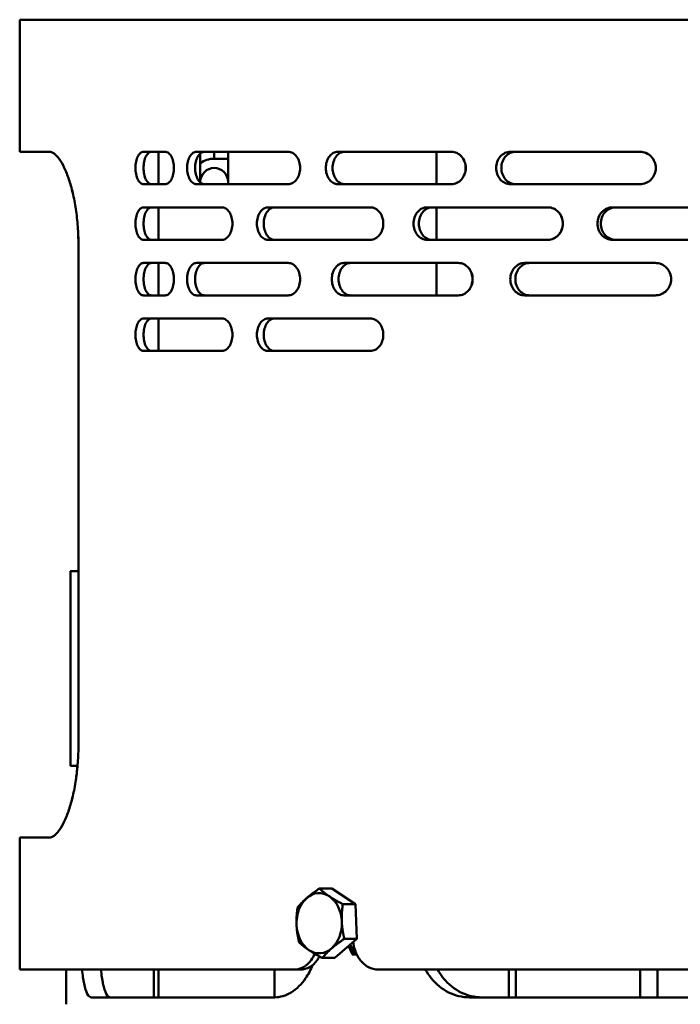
# Model space of a CAD drawing. Header units: millimetres. Extents: x -2199 to 5175, y -1387 to 1803.
# Tile 8 of 27: x 1821 to 1964, y 646 to 858. Entities that reach past the tile are written whole.
import ezdxf

# ---------------------------------------------------------------- set-up
doc = ezdxf.new("R2010")
doc.units = ezdxf.units.MM
doc.layers.add('Видимый контур (ГОСТ)', color=7, linetype='Continuous', lineweight=50)

msp = doc.modelspace()

# ---------------------------------------------------------------- linework, layer by layer
at = {"layer": 'Видимый контур (ГОСТ)'}
for p, q in [((2220.19, 858.01), (1821.19, 858.01)), ((1821.19, 829.51), (1821.19, 858.01)), ((1827.56, 829.51), (1821.19, 829.51)), ((1852.6, 829.51), (1847.92, 829.51)), ((1851.19, 822.51), (1851.19, 829.51)), ((1879.16, 829.51), (1859.38, 829.51)), ((1860.19, 823.01), (1860.19, 829.01)), ((1863.19, 829.51), (1863.19, 828.01)), ((1866.19, 829.01), (1866.19, 823.01)), ((1914.42, 829.51), (1889.92, 829.51)), ((1911.19, 829.51), (1911.19, 822.51)), ((1955.12, 829.51), (1927.17, 829.51)), ((1866.19, 828.01), (1863.19, 828.01)), ((1847.92, 822.51), (1852.6, 822.51)), ((1859.38, 822.51), (1879.16, 822.51)), ((1889.92, 822.51), (1914.42, 822.51)), ((1927.17, 822.51), (1955.12, 822.51)), ((1864.89, 817.51), (1847.92, 817.51)), ((1851.19, 810.51), (1851.19, 817.51)), ((1896.91, 817.51), (1874.79, 817.51)), ((1935.28, 817.51), (1909.14, 817.51)), ((1911.19, 817.51), (1911.19, 810.51)), ((1978.02, 817.51), (1949.2, 817.51)), ((1847.92, 810.51), (1864.89, 810.51)), ((1874.79, 810.51), (1896.91, 810.51)), ((1909.14, 810.51), (1935.28, 810.51)), ((1949.2, 810.51), (1978.02, 810.51)), ((1833.87, 739.01), (1833.87, 809.51)), ((1833.87, 809.51), (1833.87, 701.51)), ((1852.6, 805.51), (1847.92, 805.51)), ((1851.19, 798.51), (1851.19, 805.51)), ((1879.16, 805.51), (1859.38, 805.51)), ((1915.9, 805.51), (1891.24, 805.51)), ((1911.19, 805.51), (1911.19, 798.51)), ((1958.42, 805.51), (1930.26, 805.51)), ((1847.92, 798.51), (1852.6, 798.51)), ((1859.38, 798.51), (1879.16, 798.51)), ((1891.24, 798.51), (1915.9, 798.51)), ((1930.26, 798.51), (1958.42, 798.51)), ((1864.89, 793.51), (1847.92, 793.51)), ((1851.19, 786.51), (1851.19, 793.51)), ((1896.91, 793.51), (1874.79, 793.51)), ((1847.92, 786.51), (1864.89, 786.51)), ((1874.79, 786.51), (1896.91, 786.51)), ((1832.19, 739.01), (1832.19, 697.01)), ((1833.87, 739.01), (1832.19, 739.01)), ((1833.68, 697.01), (1832.19, 697.01)), ((1821.19, 681.51), (1827.56, 681.51)), ((1821.19, 653.01), (1821.19, 681.51)), ((1888.63, 670.5), (1885.92, 670.5)), ((1888.63, 670.5), (1893.68, 667.12)), ((1893.68, 667.12), (1890.97, 667.12)), ((1893.68, 667.12), (1894, 659.63)), ((1894, 659.63), (1889.27, 655.51)), ((1894, 659.63), (1891.29, 659.63)), ((1889.27, 655.51), (1886.56, 655.51)), ((1893.02, 656.26), (1893.99, 656.26)), ((1880.55, 653.01), (1821.19, 653.01)), ((1831.19, 645.51), (1831.19, 653.01)), ((1850.19, 648.01), (1850.19, 653.01)), ((1851.19, 647.01), (1851.19, 653.01)), ((1876.19, 653.01), (1876.19, 647.01)), ((1881.87, 653.01), (1880.55, 653.01)), ((2214.72, 653.01), (1898.62, 653.01)), ((1926.83, 653.01), (1926.83, 647.01)), ((1928.34, 647.01), (1928.34, 653.01)), ((1955.21, 653.01), (1955.21, 647.01)), ((1958.92, 647.01), (1958.92, 653.01)), ((1836.69, 647.01), (1876.27, 647.01)), ((1850.19, 648.01), (1850.19, 647.01)), ((1918.32, 647.01), (2020.99, 647.01))]:
    msp.add_line(p, q, dxfattribs=at)
for centre, radius, start, end in [((1863.19, 829.01), 3, 177.6891, 180), ((1863.19, 829.01), 3, 0, 9.5941), ((1863.19, 823.01), 5, 90, 126.8699), ((1863.19, 823.01), 3, 360, 180), ((1863.19, 823.01), 3, 180, 182.3109), ((1863.19, 823.01), 3, 350.4059, 0), ((1832.19, 739.01), 0.00002, 90, 171.3085), ((1832.19, 697.01), 0.00002, 188.6915, 270)]:
    msp.add_arc(centre, radius, start, end, dxfattribs=at)
for centre, major_axis, ratio, start_param, end_param in [((1885.86, 663.01), (0, 6.5), 0.752726, 5.815971, 6.863169), ((1885.86, 663.01), (0, -6.5), 0.752726, 3.721576, 4.768773), ((1885.86, 663.01), (0, 6.5), 0.752726, 4.768773, 5.815971), ((1885.86, 663.01), (0, 6.5), 0.752726, 3.721576, 4.768773), ((1885.86, 663.01), (0, -6.5), 0.752726, 4.768773, 5.815971), ((1885.86, 663.01), (0, -6.5), 0.752726, 5.815971, 6.863169), ((2020.69, 649.51), (160.01, -324.38), 0.312994, 4.533032, 4.538642), ((1895.93, 663.01), (0, -6.5), 0.752726, 5.512529, 5.778851)]:
    msp.add_ellipse(centre, major_axis=major_axis, ratio=ratio, start_param=start_param, end_param=end_param, dxfattribs=at)
for points, knots in [([(1833.87, 809.51), (1833.87, 810.76), (1833.82, 812.06), (1833.63, 814.63), (1833.49, 815.91), (1833.12, 818.35), (1832.9, 819.51), (1832.39, 821.66), (1832.11, 822.65), (1831.51, 824.43), (1831.18, 825.29), (1830.47, 826.79), (1830.09, 827.43), (1829.34, 828.47), (1828.97, 828.87), (1828.23, 829.38), (1827.88, 829.51), (1827.55, 829.51)], [0, 0, 0, 0, 0.376864, 0.376864, 0.753728, 0.753728, 1.130593, 1.130593, 1.507457, 1.507457, 1.901732, 1.901732, 2.296007, 2.296007, 2.690282, 2.690282, 3.084558, 3.084558, 3.084558, 3.084558]), ([(1827.56, 829.51), (1827.89, 829.51), (1828.24, 829.38), (1828.97, 828.87), (1829.35, 828.47), (1830.1, 827.43), (1830.47, 826.79), (1831.18, 825.29), (1831.52, 824.43), (1832.12, 822.65), (1832.4, 821.66), (1832.91, 819.51), (1833.13, 818.35), (1833.5, 815.91), (1833.64, 814.63), (1833.83, 812.06), (1833.87, 810.76), (1833.87, 809.51)], [3.048127, 3.048127, 3.048127, 3.048127, 3.442403, 3.442403, 3.836678, 3.836678, 4.230953, 4.230953, 4.625228, 4.625228, 5.002092, 5.002092, 5.378957, 5.378957, 5.755821, 5.755821, 6.132685, 6.132685, 6.132685, 6.132685]), ([(1847.92, 822.51), (1847.7, 822.51), (1847.47, 822.6), (1847.04, 822.95), (1846.85, 823.22), (1846.54, 823.84), (1846.41, 824.24), (1846.24, 825.1), (1846.2, 825.57), (1846.2, 826.45), (1846.24, 826.92), (1846.41, 827.78), (1846.54, 828.17), (1846.85, 828.79), (1847.04, 829.06), (1847.47, 829.42), (1847.7, 829.51), (1847.92, 829.51)], [0.527373, 0.527373, 0.527373, 0.527373, 0.659216, 0.659216, 0.791059, 0.791059, 0.922903, 0.922903, 1.054746, 1.054746, 1.186589, 1.186589, 1.318432, 1.318432, 1.450276, 1.450276, 1.582119, 1.582119, 1.582119, 1.582119]), ([(1849.65, 829.51), (1849.43, 829.51), (1849.2, 829.42), (1848.77, 829.06), (1848.58, 828.79), (1848.28, 828.17), (1848.14, 827.78), (1847.97, 826.92), (1847.93, 826.45), (1847.93, 825.57), (1847.97, 825.1), (1848.14, 824.24), (1848.28, 823.84), (1848.58, 823.22), (1848.77, 822.95), (1849.2, 822.6), (1849.43, 822.51), (1849.65, 822.51)], [0.527373, 0.527373, 0.527373, 0.527373, 0.659217, 0.659217, 0.79106, 0.79106, 0.922903, 0.922903, 1.054746, 1.054746, 1.18659, 1.18659, 1.318433, 1.318433, 1.450276, 1.450276, 1.58212, 1.58212, 1.58212, 1.58212]), ([(1852.6, 829.51), (1852.83, 829.51), (1853.09, 829.42), (1853.56, 829.06), (1853.77, 828.79), (1854.11, 828.17), (1854.26, 827.78), (1854.46, 826.92), (1854.51, 826.45), (1854.51, 826.01), (1854.51, 825.57), (1854.46, 825.1), (1854.26, 824.24), (1854.11, 823.84), (1853.77, 823.22), (1853.56, 822.95), (1853.09, 822.6), (1852.83, 822.51), (1852.6, 822.51)], [1.582836, 1.582836, 1.582836, 1.582836, 1.714862, 1.714862, 1.846887, 1.846887, 1.978727, 1.978727, 2.110567, 2.110567, 2.110567, 2.242408, 2.242408, 2.374248, 2.374248, 2.506273, 2.506273, 2.638299, 2.638299, 2.638299, 2.638299]), ([(1859.38, 822.51), (1859.12, 822.51), (1858.84, 822.6), (1858.34, 822.95), (1858.11, 823.22), (1857.75, 823.85), (1857.59, 824.24), (1857.39, 825.1), (1857.34, 825.57), (1857.34, 826.45), (1857.39, 826.92), (1857.59, 827.78), (1857.75, 828.17), (1858.11, 828.79), (1858.34, 829.06), (1858.84, 829.42), (1859.12, 829.51), (1859.38, 829.51)], [0.52906, 0.52906, 0.52906, 0.52906, 0.661582, 0.661582, 0.794105, 0.794105, 0.9259, 0.9259, 1.057696, 1.057696, 1.189491, 1.189491, 1.321286, 1.321286, 1.453809, 1.453809, 1.586332, 1.586332, 1.586332, 1.586332]), ([(1861.12, 829.51), (1860.86, 829.51), (1860.58, 829.42), (1860.08, 829.06), (1859.85, 828.79), (1859.49, 828.17), (1859.33, 827.78), (1859.13, 826.92), (1859.07, 826.45), (1859.07, 825.57), (1859.13, 825.1), (1859.33, 824.24), (1859.49, 823.85), (1859.85, 823.22), (1860.08, 822.95), (1860.58, 822.6), (1860.86, 822.51), (1861.12, 822.51)], [0.529095, 0.529095, 0.529095, 0.529095, 0.661631, 0.661631, 0.794168, 0.794168, 0.925962, 0.925962, 1.057757, 1.057757, 1.189551, 1.189551, 1.321345, 1.321345, 1.453882, 1.453882, 1.586419, 1.586419, 1.586419, 1.586419]), ([(1879.16, 829.51), (1879.48, 829.51), (1879.83, 829.42), (1880.47, 829.06), (1880.76, 828.78), (1881.22, 828.16), (1881.42, 827.77), (1881.68, 826.91), (1881.74, 826.45), (1881.74, 826.01), (1881.74, 825.57), (1881.68, 825.1), (1881.42, 824.25), (1881.22, 823.86), (1880.76, 823.23), (1880.47, 822.96), (1879.83, 822.6), (1879.48, 822.51), (1879.16, 822.51)], [1.608875, 1.608875, 1.608875, 1.608875, 1.745755, 1.745755, 1.882634, 1.882634, 2.014278, 2.014278, 2.145922, 2.145922, 2.145922, 2.277566, 2.277566, 2.40921, 2.40921, 2.546089, 2.546089, 2.682969, 2.682969, 2.682969, 2.682969]), ([(1889.92, 822.51), (1889.59, 822.51), (1889.23, 822.6), (1888.58, 822.95), (1888.29, 823.22), (1887.82, 823.85), (1887.62, 824.24), (1887.35, 825.1), (1887.29, 825.57), (1887.29, 826.45), (1887.35, 826.92), (1887.62, 827.78), (1887.82, 828.17), (1888.29, 828.79), (1888.58, 829.06), (1889.23, 829.42), (1889.59, 829.51), (1889.92, 829.51)], [0.52906, 0.52906, 0.52906, 0.52906, 0.661582, 0.661582, 0.794105, 0.794105, 0.9259, 0.9259, 1.057696, 1.057696, 1.189491, 1.189491, 1.321286, 1.321286, 1.453809, 1.453809, 1.586332, 1.586332, 1.586332, 1.586332]), ([(1891.39, 829.51), (1891.06, 829.51), (1890.7, 829.42), (1890.05, 829.06), (1889.75, 828.79), (1889.29, 828.17), (1889.09, 827.78), (1888.82, 826.92), (1888.75, 826.45), (1888.75, 825.57), (1888.82, 825.1), (1889.09, 824.24), (1889.29, 823.85), (1889.75, 823.22), (1890.05, 822.95), (1890.7, 822.6), (1891.06, 822.51), (1891.39, 822.51)], [0.529095, 0.529095, 0.529095, 0.529095, 0.661631, 0.661631, 0.794168, 0.794168, 0.925962, 0.925962, 1.057757, 1.057757, 1.189551, 1.189551, 1.321345, 1.321345, 1.453882, 1.453882, 1.586419, 1.586419, 1.586419, 1.586419]), ([(1914.4, 822.51), (1914.79, 822.51), (1915.2, 822.6), (1915.97, 822.96), (1916.32, 823.23), (1916.86, 823.86), (1917.1, 824.25), (1917.41, 825.1), (1917.49, 825.57), (1917.49, 826.01), (1917.49, 826.45), (1917.41, 826.91), (1917.1, 827.77), (1916.86, 828.16), (1916.32, 828.78), (1915.97, 829.06), (1915.2, 829.42), (1914.79, 829.51), (1914.4, 829.51)], [1.608875, 1.608875, 1.608875, 1.608875, 1.745755, 1.745755, 1.882634, 1.882634, 2.014278, 2.014278, 2.145922, 2.145922, 2.145922, 2.277566, 2.277566, 2.40921, 2.40921, 2.546089, 2.546089, 2.682969, 2.682969, 2.682969, 2.682969]), ([(1914.42, 829.51), (1914.81, 829.51), (1915.22, 829.42), (1915.98, 829.06), (1916.34, 828.78), (1916.88, 828.16), (1917.12, 827.77), (1917.43, 826.91), (1917.51, 826.45), (1917.51, 826.01), (1917.51, 825.57), (1917.43, 825.1), (1917.12, 824.25), (1916.88, 823.86), (1916.34, 823.23), (1915.98, 822.96), (1915.22, 822.6), (1914.81, 822.51), (1914.42, 822.51)], [1.608875, 1.608875, 1.608875, 1.608875, 1.745755, 1.745755, 1.882634, 1.882634, 2.014278, 2.014278, 2.145922, 2.145922, 2.145922, 2.277566, 2.277566, 2.40921, 2.40921, 2.546089, 2.546089, 2.682969, 2.682969, 2.682969, 2.682969]), ([(1927.17, 822.51), (1926.78, 822.51), (1926.36, 822.6), (1925.6, 822.95), (1925.25, 823.22), (1924.7, 823.85), (1924.46, 824.24), (1924.15, 825.1), (1924.07, 825.57), (1924.07, 826.45), (1924.15, 826.92), (1924.46, 827.78), (1924.7, 828.17), (1925.25, 828.79), (1925.6, 829.06), (1926.36, 829.42), (1926.78, 829.51), (1927.17, 829.51)], [0.52906, 0.52906, 0.52906, 0.52906, 0.661582, 0.661582, 0.794105, 0.794105, 0.9259, 0.9259, 1.057696, 1.057696, 1.189491, 1.189491, 1.321286, 1.321286, 1.453809, 1.453809, 1.586332, 1.586332, 1.586332, 1.586332]), ([(1928.29, 829.51), (1927.9, 829.51), (1927.48, 829.42), (1926.72, 829.06), (1926.37, 828.79), (1925.82, 828.17), (1925.59, 827.78), (1925.27, 826.92), (1925.2, 826.45), (1925.2, 825.57), (1925.27, 825.1), (1925.59, 824.24), (1925.82, 823.85), (1926.37, 823.22), (1926.72, 822.95), (1927.48, 822.6), (1927.9, 822.51), (1928.29, 822.51)], [0.529095, 0.529095, 0.529095, 0.529095, 0.661631, 0.661631, 0.794168, 0.794168, 0.925962, 0.925962, 1.057757, 1.057757, 1.189551, 1.189551, 1.321345, 1.321345, 1.453882, 1.453882, 1.586419, 1.586419, 1.586419, 1.586419]), ([(1955.1, 822.51), (1955.54, 822.51), (1956, 822.6), (1956.85, 822.96), (1957.24, 823.23), (1957.85, 823.86), (1958.11, 824.25), (1958.46, 825.1), (1958.54, 825.57), (1958.54, 826.01), (1958.54, 826.45), (1958.46, 826.91), (1958.11, 827.77), (1957.85, 828.16), (1957.24, 828.78), (1956.85, 829.06), (1956, 829.42), (1955.54, 829.51), (1955.1, 829.51)], [1.608875, 1.608875, 1.608875, 1.608875, 1.745755, 1.745755, 1.882634, 1.882634, 2.014278, 2.014278, 2.145922, 2.145922, 2.145922, 2.277566, 2.277566, 2.40921, 2.40921, 2.546089, 2.546089, 2.682969, 2.682969, 2.682969, 2.682969]), ([(1955.12, 829.51), (1955.56, 829.51), (1956.02, 829.42), (1956.87, 829.06), (1957.26, 828.78), (1957.87, 828.16), (1958.13, 827.77), (1958.48, 826.91), (1958.56, 826.45), (1958.56, 826.01), (1958.56, 825.57), (1958.48, 825.1), (1958.13, 824.25), (1957.87, 823.86), (1957.26, 823.23), (1956.87, 822.96), (1956.02, 822.6), (1955.56, 822.51), (1955.12, 822.51)], [1.608875, 1.608875, 1.608875, 1.608875, 1.745755, 1.745755, 1.882634, 1.882634, 2.014278, 2.014278, 2.145922, 2.145922, 2.145922, 2.277566, 2.277566, 2.40921, 2.40921, 2.546089, 2.546089, 2.682969, 2.682969, 2.682969, 2.682969]), ([(1847.92, 810.51), (1847.7, 810.51), (1847.47, 810.6), (1847.04, 810.95), (1846.85, 811.22), (1846.54, 811.84), (1846.41, 812.24), (1846.24, 813.1), (1846.2, 813.57), (1846.2, 814.45), (1846.24, 814.92), (1846.41, 815.78), (1846.54, 816.17), (1846.85, 816.79), (1847.04, 817.06), (1847.47, 817.42), (1847.7, 817.51), (1847.92, 817.51)], [0.527373, 0.527373, 0.527373, 0.527373, 0.659216, 0.659216, 0.791059, 0.791059, 0.922903, 0.922903, 1.054746, 1.054746, 1.186589, 1.186589, 1.318432, 1.318432, 1.450276, 1.450276, 1.582119, 1.582119, 1.582119, 1.582119]), ([(1849.65, 817.51), (1849.43, 817.51), (1849.2, 817.42), (1848.77, 817.06), (1848.58, 816.79), (1848.28, 816.17), (1848.14, 815.78), (1847.97, 814.92), (1847.93, 814.45), (1847.93, 813.57), (1847.97, 813.1), (1848.14, 812.24), (1848.28, 811.84), (1848.58, 811.22), (1848.77, 810.95), (1849.2, 810.6), (1849.43, 810.51), (1849.65, 810.51)], [0.527373, 0.527373, 0.527373, 0.527373, 0.659217, 0.659217, 0.79106, 0.79106, 0.922903, 0.922903, 1.054746, 1.054746, 1.18659, 1.18659, 1.318433, 1.318433, 1.450276, 1.450276, 1.58212, 1.58212, 1.58212, 1.58212]), ([(1864.89, 817.51), (1865.16, 817.51), (1865.46, 817.42), (1866.01, 817.06), (1866.27, 816.79), (1866.66, 816.17), (1866.84, 815.78), (1867.07, 814.92), (1867.12, 814.45), (1867.12, 814.01), (1867.12, 813.57), (1867.07, 813.1), (1866.84, 812.24), (1866.66, 811.85), (1866.27, 811.23), (1866.01, 810.96), (1865.46, 810.6), (1865.16, 810.51), (1864.89, 810.51)], [1.590927, 1.590927, 1.590927, 1.590927, 1.724507, 1.724507, 1.858088, 1.858088, 1.989868, 1.989868, 2.121647, 2.121647, 2.121647, 2.253426, 2.253426, 2.385206, 2.385206, 2.518787, 2.518787, 2.652368, 2.652368, 2.652368, 2.652368]), ([(1874.79, 810.51), (1874.49, 810.51), (1874.17, 810.6), (1873.59, 810.95), (1873.32, 811.22), (1872.9, 811.84), (1872.72, 812.24), (1872.48, 813.1), (1872.42, 813.57), (1872.42, 814.45), (1872.48, 814.92), (1872.72, 815.78), (1872.9, 816.17), (1873.32, 816.79), (1873.59, 817.06), (1874.17, 817.42), (1874.49, 817.51), (1874.79, 817.51)], [0.527373, 0.527373, 0.527373, 0.527373, 0.659216, 0.659216, 0.791059, 0.791059, 0.922903, 0.922903, 1.054746, 1.054746, 1.186589, 1.186589, 1.318432, 1.318432, 1.450276, 1.450276, 1.582119, 1.582119, 1.582119, 1.582119]), ([(1876.25, 817.51), (1875.95, 817.51), (1875.63, 817.42), (1875.05, 817.06), (1874.78, 816.79), (1874.37, 816.17), (1874.18, 815.78), (1873.95, 814.92), (1873.89, 814.45), (1873.89, 813.57), (1873.95, 813.1), (1874.18, 812.24), (1874.37, 811.84), (1874.78, 811.22), (1875.05, 810.95), (1875.63, 810.6), (1875.95, 810.51), (1876.25, 810.51)], [0.527373, 0.527373, 0.527373, 0.527373, 0.659217, 0.659217, 0.79106, 0.79106, 0.922903, 0.922903, 1.054746, 1.054746, 1.18659, 1.18659, 1.318433, 1.318433, 1.450276, 1.450276, 1.58212, 1.58212, 1.58212, 1.58212]), ([(1896.91, 817.51), (1897.26, 817.51), (1897.63, 817.42), (1898.32, 817.06), (1898.64, 816.79), (1899.14, 816.17), (1899.35, 815.78), (1899.64, 814.92), (1899.71, 814.45), (1899.71, 814.01), (1899.71, 813.57), (1899.64, 813.1), (1899.35, 812.24), (1899.14, 811.85), (1898.64, 811.23), (1898.32, 810.96), (1897.63, 810.6), (1897.26, 810.51), (1896.91, 810.51)], [1.590927, 1.590927, 1.590927, 1.590927, 1.724507, 1.724507, 1.858088, 1.858088, 1.989868, 1.989868, 2.121647, 2.121647, 2.121647, 2.253426, 2.253426, 2.385206, 2.385206, 2.518787, 2.518787, 2.652368, 2.652368, 2.652368, 2.652368]), ([(1909.14, 810.51), (1908.77, 810.51), (1908.38, 810.6), (1907.67, 810.95), (1907.35, 811.22), (1906.84, 811.84), (1906.62, 812.24), (1906.32, 813.1), (1906.25, 813.57), (1906.25, 814.45), (1906.32, 814.92), (1906.62, 815.78), (1906.84, 816.17), (1907.35, 816.79), (1907.67, 817.06), (1908.38, 817.42), (1908.77, 817.51), (1909.14, 817.51)], [0.527373, 0.527373, 0.527373, 0.527373, 0.659216, 0.659216, 0.791059, 0.791059, 0.922903, 0.922903, 1.054746, 1.054746, 1.186589, 1.186589, 1.318432, 1.318432, 1.450276, 1.450276, 1.582119, 1.582119, 1.582119, 1.582119]), ([(1910.25, 817.51), (1909.89, 817.51), (1909.5, 817.42), (1908.79, 817.06), (1908.47, 816.79), (1907.96, 816.17), (1907.73, 815.78), (1907.44, 814.92), (1907.37, 814.45), (1907.37, 813.57), (1907.44, 813.1), (1907.73, 812.24), (1907.96, 811.84), (1908.47, 811.22), (1908.79, 810.95), (1909.5, 810.6), (1909.89, 810.51), (1910.25, 810.51)], [0.527373, 0.527373, 0.527373, 0.527373, 0.659217, 0.659217, 0.79106, 0.79106, 0.922903, 0.922903, 1.054746, 1.054746, 1.18659, 1.18659, 1.318433, 1.318433, 1.450276, 1.450276, 1.58212, 1.58212, 1.58212, 1.58212]), ([(1935.26, 810.51), (1935.66, 810.51), (1936.09, 810.6), (1936.88, 810.96), (1937.25, 811.23), (1937.82, 811.85), (1938.06, 812.24), (1938.39, 813.1), (1938.47, 813.57), (1938.47, 814.01), (1938.47, 814.45), (1938.39, 814.92), (1938.06, 815.78), (1937.82, 816.17), (1937.25, 816.79), (1936.88, 817.06), (1936.09, 817.42), (1935.66, 817.51), (1935.26, 817.51)], [1.590927, 1.590927, 1.590927, 1.590927, 1.724507, 1.724507, 1.858088, 1.858088, 1.989868, 1.989868, 2.121647, 2.121647, 2.121647, 2.253426, 2.253426, 2.385206, 2.385206, 2.518787, 2.518787, 2.652368, 2.652368, 2.652368, 2.652368]), ([(1935.28, 817.51), (1935.68, 817.51), (1936.11, 817.42), (1936.9, 817.06), (1937.27, 816.79), (1937.84, 816.17), (1938.08, 815.78), (1938.41, 814.92), (1938.49, 814.45), (1938.49, 814.01), (1938.49, 813.57), (1938.41, 813.1), (1938.08, 812.24), (1937.84, 811.85), (1937.27, 811.23), (1936.9, 810.96), (1936.11, 810.6), (1935.68, 810.51), (1935.28, 810.51)], [1.590927, 1.590927, 1.590927, 1.590927, 1.724507, 1.724507, 1.858088, 1.858088, 1.989868, 1.989868, 2.121647, 2.121647, 2.121647, 2.253426, 2.253426, 2.385206, 2.385206, 2.518787, 2.518787, 2.652368, 2.652368, 2.652368, 2.652368]), ([(1949.2, 810.51), (1948.79, 810.51), (1948.35, 810.6), (1947.55, 810.95), (1947.19, 811.22), (1946.61, 811.84), (1946.36, 812.24), (1946.03, 813.1), (1945.94, 813.57), (1945.94, 814.45), (1946.03, 814.92), (1946.36, 815.78), (1946.61, 816.17), (1947.19, 816.79), (1947.55, 817.06), (1948.35, 817.42), (1948.79, 817.51), (1949.2, 817.51)], [0.527373, 0.527373, 0.527373, 0.527373, 0.659216, 0.659216, 0.791059, 0.791059, 0.922903, 0.922903, 1.054746, 1.054746, 1.186589, 1.186589, 1.318432, 1.318432, 1.450276, 1.450276, 1.582119, 1.582119, 1.582119, 1.582119]), ([(1949.92, 817.51), (1949.51, 817.51), (1949.07, 817.42), (1948.27, 817.06), (1947.9, 816.79), (1947.32, 816.17), (1947.07, 815.78), (1946.74, 814.92), (1946.66, 814.45), (1946.66, 813.57), (1946.74, 813.1), (1947.07, 812.24), (1947.32, 811.84), (1947.9, 811.22), (1948.27, 810.95), (1949.07, 810.6), (1949.51, 810.51), (1949.92, 810.51)], [0.527373, 0.527373, 0.527373, 0.527373, 0.659217, 0.659217, 0.79106, 0.79106, 0.922903, 0.922903, 1.054746, 1.054746, 1.18659, 1.18659, 1.318433, 1.318433, 1.450276, 1.450276, 1.58212, 1.58212, 1.58212, 1.58212]), ([(1847.92, 798.51), (1847.7, 798.51), (1847.47, 798.6), (1847.04, 798.95), (1846.85, 799.22), (1846.54, 799.84), (1846.41, 800.24), (1846.24, 801.1), (1846.2, 801.57), (1846.2, 802.45), (1846.24, 802.92), (1846.41, 803.78), (1846.54, 804.17), (1846.85, 804.79), (1847.04, 805.06), (1847.47, 805.42), (1847.7, 805.51), (1847.92, 805.51)], [0.527373, 0.527373, 0.527373, 0.527373, 0.659216, 0.659216, 0.791059, 0.791059, 0.922903, 0.922903, 1.054746, 1.054746, 1.186589, 1.186589, 1.318432, 1.318432, 1.450276, 1.450276, 1.582119, 1.582119, 1.582119, 1.582119]), ([(1849.65, 805.51), (1849.43, 805.51), (1849.2, 805.42), (1848.77, 805.06), (1848.58, 804.79), (1848.28, 804.17), (1848.14, 803.78), (1847.97, 802.92), (1847.93, 802.45), (1847.93, 801.57), (1847.97, 801.1), (1848.14, 800.24), (1848.28, 799.84), (1848.58, 799.22), (1848.77, 798.95), (1849.2, 798.6), (1849.43, 798.51), (1849.65, 798.51)], [0.527373, 0.527373, 0.527373, 0.527373, 0.659217, 0.659217, 0.79106, 0.79106, 0.922903, 0.922903, 1.054746, 1.054746, 1.18659, 1.18659, 1.318433, 1.318433, 1.450276, 1.450276, 1.58212, 1.58212, 1.58212, 1.58212]), ([(1852.6, 805.51), (1852.83, 805.51), (1853.09, 805.42), (1853.56, 805.06), (1853.77, 804.79), (1854.11, 804.17), (1854.26, 803.78), (1854.46, 802.92), (1854.51, 802.45), (1854.51, 802.01), (1854.51, 801.57), (1854.46, 801.1), (1854.26, 800.24), (1854.11, 799.84), (1853.77, 799.22), (1853.56, 798.95), (1853.09, 798.6), (1852.83, 798.51), (1852.6, 798.51)], [1.582836, 1.582836, 1.582836, 1.582836, 1.714862, 1.714862, 1.846887, 1.846887, 1.978727, 1.978727, 2.110567, 2.110567, 2.110567, 2.242457, 2.242457, 2.374346, 2.374346, 2.506322, 2.506322, 2.638299, 2.638299, 2.638299, 2.638299]), ([(1859.38, 798.51), (1859.12, 798.51), (1858.84, 798.6), (1858.34, 798.95), (1858.11, 799.22), (1857.75, 799.84), (1857.59, 800.24), (1857.39, 801.1), (1857.34, 801.57), (1857.34, 802.45), (1857.39, 802.92), (1857.59, 803.78), (1857.75, 804.17), (1858.11, 804.79), (1858.34, 805.06), (1858.84, 805.42), (1859.12, 805.51), (1859.38, 805.51)], [0.52906, 0.52906, 0.52906, 0.52906, 0.661422, 0.661422, 0.793784, 0.793784, 0.92574, 0.92574, 1.057696, 1.057696, 1.189491, 1.189491, 1.321286, 1.321286, 1.453809, 1.453809, 1.586332, 1.586332, 1.586332, 1.586332]), ([(1861.12, 805.51), (1860.86, 805.51), (1860.58, 805.42), (1860.08, 805.06), (1859.85, 804.79), (1859.49, 804.17), (1859.33, 803.78), (1859.13, 802.92), (1859.07, 802.45), (1859.07, 801.57), (1859.13, 801.1), (1859.33, 800.24), (1859.49, 799.84), (1859.85, 799.22), (1860.08, 798.95), (1860.59, 798.6), (1860.86, 798.51), (1861.12, 798.51)], [0.529095, 0.529095, 0.529095, 0.529095, 0.661631, 0.661631, 0.794168, 0.794168, 0.925962, 0.925962, 1.057757, 1.057757, 1.189715, 1.189715, 1.321673, 1.321673, 1.454046, 1.454046, 1.586419, 1.586419, 1.586419, 1.586419]), ([(1879.16, 805.51), (1879.48, 805.51), (1879.83, 805.42), (1880.47, 805.06), (1880.76, 804.78), (1881.22, 804.16), (1881.42, 803.77), (1881.68, 802.91), (1881.74, 802.45), (1881.74, 802.01), (1881.74, 801.57), (1881.68, 801.09), (1881.41, 800.23), (1881.21, 799.84), (1880.75, 799.22), (1880.46, 798.95), (1879.82, 798.59), (1879.48, 798.51), (1879.16, 798.51)], [1.608882, 1.608882, 1.608882, 1.608882, 1.745761, 1.745761, 1.882641, 1.882641, 2.014285, 2.014285, 2.145929, 2.145929, 2.145929, 2.278846, 2.278846, 2.411764, 2.411764, 2.547371, 2.547371, 2.682979, 2.682979, 2.682979, 2.682979]), ([(1891.24, 798.51), (1890.91, 798.51), (1890.55, 798.6), (1889.89, 798.95), (1889.59, 799.22), (1889.12, 799.85), (1888.92, 800.24), (1888.65, 801.1), (1888.59, 801.57), (1888.59, 802.45), (1888.65, 802.92), (1888.92, 803.78), (1889.12, 804.17), (1889.59, 804.79), (1889.89, 805.06), (1890.55, 805.42), (1890.91, 805.51), (1891.24, 805.51)], [0.52906, 0.52906, 0.52906, 0.52906, 0.661582, 0.661582, 0.794105, 0.794105, 0.9259, 0.9259, 1.057696, 1.057696, 1.189491, 1.189491, 1.321286, 1.321286, 1.453809, 1.453809, 1.586332, 1.586332, 1.586332, 1.586332]), ([(1892.7, 805.51), (1892.36, 805.51), (1892.01, 805.42), (1891.35, 805.06), (1891.05, 804.79), (1890.58, 804.17), (1890.38, 803.78), (1890.11, 802.92), (1890.04, 802.45), (1890.04, 801.57), (1890.11, 801.1), (1890.38, 800.24), (1890.58, 799.84), (1891.05, 799.22), (1891.35, 798.95), (1892.01, 798.6), (1892.36, 798.51), (1892.7, 798.51)], [0.529095, 0.529095, 0.529095, 0.529095, 0.661631, 0.661631, 0.794168, 0.794168, 0.925962, 0.925962, 1.057757, 1.057757, 1.189715, 1.189715, 1.321673, 1.321673, 1.454046, 1.454046, 1.586419, 1.586419, 1.586419, 1.586419]), ([(1915.88, 798.51), (1916.27, 798.51), (1916.68, 798.6), (1917.45, 798.96), (1917.81, 799.23), (1918.35, 799.86), (1918.59, 800.25), (1918.91, 801.1), (1918.98, 801.57), (1918.98, 802.01), (1918.98, 802.45), (1918.91, 802.91), (1918.59, 803.77), (1918.35, 804.16), (1917.81, 804.78), (1917.45, 805.06), (1916.68, 805.42), (1916.27, 805.51), (1915.88, 805.51)], [1.608875, 1.608875, 1.608875, 1.608875, 1.745755, 1.745755, 1.882634, 1.882634, 2.014278, 2.014278, 2.145922, 2.145922, 2.145922, 2.277566, 2.277566, 2.40921, 2.40921, 2.546089, 2.546089, 2.682969, 2.682969, 2.682969, 2.682969]), ([(1915.9, 805.51), (1916.29, 805.51), (1916.7, 805.42), (1917.47, 805.06), (1917.82, 804.78), (1918.37, 804.16), (1918.61, 803.77), (1918.92, 802.91), (1919, 802.45), (1919, 802.01), (1919, 801.57), (1918.92, 801.1), (1918.61, 800.25), (1918.37, 799.86), (1917.82, 799.23), (1917.47, 798.96), (1916.7, 798.6), (1916.29, 798.51), (1915.9, 798.51)], [1.608875, 1.608875, 1.608875, 1.608875, 1.745755, 1.745755, 1.882634, 1.882634, 2.014278, 2.014278, 2.145922, 2.145922, 2.145922, 2.277566, 2.277566, 2.40921, 2.40921, 2.546089, 2.546089, 2.682969, 2.682969, 2.682969, 2.682969]), ([(1930.26, 798.51), (1929.86, 798.51), (1929.44, 798.6), (1928.67, 798.95), (1928.32, 799.22), (1927.77, 799.84), (1927.53, 800.24), (1927.21, 801.1), (1927.14, 801.57), (1927.14, 802.45), (1927.21, 802.92), (1927.53, 803.78), (1927.77, 804.17), (1928.32, 804.79), (1928.67, 805.06), (1929.44, 805.42), (1929.86, 805.51), (1930.26, 805.51)], [0.52906, 0.52906, 0.52906, 0.52906, 0.661422, 0.661422, 0.793784, 0.793784, 0.92574, 0.92574, 1.057696, 1.057696, 1.189491, 1.189491, 1.321286, 1.321286, 1.453809, 1.453809, 1.586332, 1.586332, 1.586332, 1.586332]), ([(1931.35, 805.51), (1930.96, 805.51), (1930.54, 805.42), (1929.77, 805.06), (1929.41, 804.79), (1928.86, 804.17), (1928.62, 803.78), (1928.31, 802.92), (1928.23, 802.45), (1928.23, 801.57), (1928.31, 801.1), (1928.62, 800.24), (1928.86, 799.84), (1929.42, 799.22), (1929.77, 798.95), (1930.54, 798.6), (1930.96, 798.51), (1931.35, 798.51)], [0.529095, 0.529095, 0.529095, 0.529095, 0.661631, 0.661631, 0.794168, 0.794168, 0.925962, 0.925962, 1.057757, 1.057757, 1.189715, 1.189715, 1.321673, 1.321673, 1.454046, 1.454046, 1.586419, 1.586419, 1.586419, 1.586419]), ([(1958.4, 798.51), (1958.83, 798.51), (1959.29, 798.59), (1960.14, 798.95), (1960.53, 799.22), (1961.15, 799.84), (1961.42, 800.23), (1961.77, 801.09), (1961.86, 801.57), (1961.86, 802.01), (1961.86, 802.45), (1961.77, 802.91), (1961.42, 803.77), (1961.16, 804.16), (1960.55, 804.78), (1960.16, 805.06), (1959.3, 805.42), (1958.84, 805.51), (1958.4, 805.51)], [1.608878, 1.608878, 1.608878, 1.608878, 1.744486, 1.744486, 1.880094, 1.880094, 2.013011, 2.013011, 2.145929, 2.145929, 2.145929, 2.277573, 2.277573, 2.409217, 2.409217, 2.546096, 2.546096, 2.682975, 2.682975, 2.682975, 2.682975]), ([(1958.42, 805.51), (1958.86, 805.51), (1959.32, 805.42), (1960.18, 805.06), (1960.57, 804.78), (1961.18, 804.16), (1961.44, 803.77), (1961.79, 802.91), (1961.88, 802.45), (1961.88, 802.01), (1961.88, 801.57), (1961.79, 801.09), (1961.44, 800.23), (1961.17, 799.84), (1960.55, 799.22), (1960.16, 798.95), (1959.31, 798.59), (1958.85, 798.51), (1958.42, 798.51)], [1.608882, 1.608882, 1.608882, 1.608882, 1.745761, 1.745761, 1.882641, 1.882641, 2.014285, 2.014285, 2.145929, 2.145929, 2.145929, 2.278846, 2.278846, 2.411764, 2.411764, 2.547371, 2.547371, 2.682979, 2.682979, 2.682979, 2.682979]), ([(1847.92, 786.51), (1847.7, 786.51), (1847.47, 786.6), (1847.04, 786.95), (1846.85, 787.22), (1846.54, 787.84), (1846.41, 788.24), (1846.24, 789.1), (1846.2, 789.57), (1846.2, 790.45), (1846.24, 790.92), (1846.41, 791.78), (1846.54, 792.17), (1846.85, 792.79), (1847.04, 793.06), (1847.47, 793.42), (1847.7, 793.51), (1847.92, 793.51)], [0.527373, 0.527373, 0.527373, 0.527373, 0.659216, 0.659216, 0.791059, 0.791059, 0.922903, 0.922903, 1.054746, 1.054746, 1.186589, 1.186589, 1.318432, 1.318432, 1.450276, 1.450276, 1.582119, 1.582119, 1.582119, 1.582119]), ([(1849.65, 793.51), (1849.43, 793.51), (1849.2, 793.42), (1848.77, 793.06), (1848.58, 792.79), (1848.28, 792.17), (1848.14, 791.78), (1847.97, 790.92), (1847.93, 790.45), (1847.93, 789.57), (1847.97, 789.1), (1848.14, 788.24), (1848.28, 787.84), (1848.58, 787.22), (1848.77, 786.95), (1849.2, 786.6), (1849.43, 786.51), (1849.65, 786.51)], [0.527373, 0.527373, 0.527373, 0.527373, 0.659217, 0.659217, 0.79106, 0.79106, 0.922903, 0.922903, 1.054746, 1.054746, 1.18659, 1.18659, 1.318433, 1.318433, 1.450276, 1.450276, 1.58212, 1.58212, 1.58212, 1.58212]), ([(1864.89, 793.51), (1865.16, 793.51), (1865.46, 793.42), (1866.01, 793.06), (1866.27, 792.79), (1866.66, 792.17), (1866.84, 791.78), (1867.07, 790.92), (1867.12, 790.45), (1867.12, 790.01), (1867.12, 789.57), (1867.07, 789.1), (1866.84, 788.24), (1866.66, 787.85), (1866.27, 787.23), (1866.01, 786.96), (1865.46, 786.6), (1865.16, 786.51), (1864.89, 786.51)], [1.590927, 1.590927, 1.590927, 1.590927, 1.724507, 1.724507, 1.858088, 1.858088, 1.989868, 1.989868, 2.121647, 2.121647, 2.121647, 2.253426, 2.253426, 2.385206, 2.385206, 2.518787, 2.518787, 2.652368, 2.652368, 2.652368, 2.652368]), ([(1874.79, 786.51), (1874.49, 786.51), (1874.17, 786.6), (1873.59, 786.95), (1873.32, 787.22), (1872.9, 787.84), (1872.72, 788.24), (1872.48, 789.1), (1872.42, 789.57), (1872.42, 790.45), (1872.48, 790.92), (1872.72, 791.78), (1872.9, 792.17), (1873.32, 792.79), (1873.59, 793.06), (1874.17, 793.42), (1874.49, 793.51), (1874.79, 793.51)], [0.527373, 0.527373, 0.527373, 0.527373, 0.659216, 0.659216, 0.791059, 0.791059, 0.922903, 0.922903, 1.054746, 1.054746, 1.186589, 1.186589, 1.318432, 1.318432, 1.450276, 1.450276, 1.582119, 1.582119, 1.582119, 1.582119]), ([(1876.25, 793.51), (1875.95, 793.51), (1875.63, 793.42), (1875.05, 793.06), (1874.78, 792.79), (1874.37, 792.17), (1874.18, 791.78), (1873.95, 790.92), (1873.89, 790.45), (1873.89, 789.57), (1873.95, 789.1), (1874.18, 788.24), (1874.37, 787.84), (1874.78, 787.22), (1875.05, 786.95), (1875.63, 786.6), (1875.95, 786.51), (1876.25, 786.51)], [0.527373, 0.527373, 0.527373, 0.527373, 0.659217, 0.659217, 0.79106, 0.79106, 0.922903, 0.922903, 1.054746, 1.054746, 1.18659, 1.18659, 1.318433, 1.318433, 1.450276, 1.450276, 1.58212, 1.58212, 1.58212, 1.58212]), ([(1896.91, 793.51), (1897.26, 793.51), (1897.63, 793.42), (1898.32, 793.06), (1898.64, 792.79), (1899.14, 792.17), (1899.35, 791.78), (1899.64, 790.92), (1899.71, 790.45), (1899.71, 790.01), (1899.71, 789.57), (1899.64, 789.1), (1899.35, 788.24), (1899.14, 787.85), (1898.64, 787.23), (1898.32, 786.96), (1897.63, 786.6), (1897.26, 786.51), (1896.91, 786.51)], [1.590927, 1.590927, 1.590927, 1.590927, 1.724507, 1.724507, 1.858088, 1.858088, 1.989868, 1.989868, 2.121647, 2.121647, 2.121647, 2.253426, 2.253426, 2.385206, 2.385206, 2.518787, 2.518787, 2.652368, 2.652368, 2.652368, 2.652368]), ([(1833.87, 701.51), (1833.87, 700.25), (1833.83, 698.96), (1833.64, 696.39), (1833.5, 695.11), (1833.13, 692.67), (1832.91, 691.5), (1832.4, 689.35), (1832.12, 688.37), (1831.52, 686.58), (1831.18, 685.73), (1830.47, 684.23), (1830.1, 683.58), (1829.35, 682.54), (1828.97, 682.15), (1828.24, 681.63), (1827.89, 681.51), (1827.56, 681.51)], [6.132685, 6.132685, 6.132685, 6.132685, 6.509549, 6.509549, 6.886413, 6.886413, 7.263278, 7.263278, 7.640142, 7.640142, 8.034417, 8.034417, 8.428692, 8.428692, 8.822967, 8.822967, 9.217243, 9.217243, 9.217243, 9.217243]), ([(1827.55, 681.51), (1827.88, 681.51), (1828.23, 681.63), (1828.97, 682.15), (1829.34, 682.54), (1830.09, 683.58), (1830.47, 684.23), (1831.18, 685.73), (1831.51, 686.58), (1832.11, 688.37), (1832.39, 689.35), (1832.9, 691.5), (1833.12, 692.67), (1833.46, 694.9), (1833.58, 695.95), (1833.67, 697.01)], [-3.084558, -3.084558, -3.084558, -3.084558, -2.690282, -2.690282, -2.296007, -2.296007, -1.901732, -1.901732, -1.507457, -1.507457, -1.130593, -1.130593, -0.753728, -0.753728, -0.4417, -0.4417, -0.4417, -0.4417]), ([(1893.22, 658.95), (1893.28, 658.4), (1893.4, 657.85), (1893.84, 656.47), (1894.25, 655.68), (1895.22, 654.44), (1895.83, 653.9), (1897.18, 653.18), (1897.92, 653.01), (1898.62, 653.01)], [0.1041649, 0.1041649, 0.1041649, 0.1041649, 0.2636574, 0.2636574, 0.5273147, 0.5273147, 0.7913052, 0.7913052, 1.0552957, 1.0552957, 1.0552957, 1.0552957]), ([(1880.55, 653.01), (1881.18, 653.01), (1881.85, 653.18), (1883.1, 653.9), (1883.67, 654.44), (1884.41, 655.46), (1884.68, 655.92), (1884.9, 656.43)], [1.0562525, 1.0562525, 1.0562525, 1.0562525, 1.320243, 1.320243, 1.5842335, 1.5842335, 1.7524964, 1.7524964, 1.7524964, 1.7524964]), ([(1885.94, 655.85), (1885.78, 655.56), (1885.62, 655.3), (1884.99, 654.44), (1884.42, 653.9), (1883.17, 653.18), (1882.5, 653.01), (1881.87, 653.01)], [2.5372146, 2.5372146, 2.5372146, 2.5372146, 2.638905, 2.638905, 2.9029018, 2.9029018, 3.1668986, 3.1668986, 3.1668986, 3.1668986]), ([(1836.69, 647.01), (1836.38, 647.01), (1836.07, 647.26), (1835.51, 648.28), (1835.27, 649.06), (1834.91, 650.8), (1834.77, 651.85), (1834.67, 653.01)], [-1.524954, -1.524954, -1.524954, -1.524954, -1.138479, -1.138479, -0.752004, -0.752004, -0.394979, -0.394979, -0.394979, -0.394979]), ([(1838.75, 653.01), (1838.85, 651.85), (1839, 650.81), (1839.36, 649.06), (1839.61, 648.28), (1840.17, 647.26), (1840.5, 647.01), (1840.81, 647.01)], [0.395005, 0.395005, 0.395005, 0.395005, 0.751943, 0.751943, 1.138862, 1.138862, 1.525781, 1.525781, 1.525781, 1.525781]), ([(1884.47, 654.02), (1884.04, 652.94), (1883.51, 651.95), (1882.07, 649.87), (1880.99, 648.79), (1878.66, 647.36), (1877.42, 647.01), (1876.27, 647.01)], [-3.544457, -3.544457, -3.544457, -3.544457, -3.189967, -3.189967, -2.658552, -2.658552, -2.127137, -2.127137, -2.127137, -2.127137]), ([(1918.32, 647.01), (1916.83, 647.01), (1915.25, 647.36), (1912.38, 648.79), (1911.08, 649.87), (1909.6, 651.69), (1909.17, 652.32), (1908.78, 653.01)], [-2.116914, -2.116914, -2.116914, -2.116914, -1.585498, -1.585498, -1.054083, -1.054083, -0.813267, -0.813267, -0.813267, -0.813267]), ([(1911.42, 653.01), (1911.81, 652.32), (1912.25, 651.68), (1913.73, 649.86), (1915.03, 648.78), (1917.91, 647.36), (1919.49, 647.01), (1920.98, 647.01)], [0.813343, 0.813343, 0.813343, 0.813343, 1.05563, 1.05563, 1.586437, 1.586437, 2.117244, 2.117244, 2.117244, 2.117244])]:
    msp.add_open_spline(points, degree=3, knots=knots, dxfattribs=at)
for points, weights in [([(1883.18, 668.45), (1884.27, 669.4), (1885.92, 670.5)], [1, 1.0379548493, 1]), ([(1885.92, 670.5), (1886.89, 669.6), (1888.06, 668.81)], [1, 1.0379548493, 1]), ([(1881.2, 666.39), (1882.08, 667.49), (1883.18, 668.45)], [1, 1.0379548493, 1]), ([(1888.06, 668.81), (1889.23, 668.03), (1890.97, 667.12)], [1, 1.0379548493, 1]), ([(1880.97, 662.64), (1880.9, 664.38), (1881.2, 666.39)], [1, 1.0379548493, 1]), ([(1890.97, 667.12), (1890.67, 665.11), (1890.74, 663.37)], [1, 1.0379548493, 1]), ([(1890.74, 663.37), (1890.82, 661.64), (1891.29, 659.63)], [1, 1.0379548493, 1]), ([(1881.52, 658.9), (1881.05, 660.9), (1880.97, 662.64)], [1, 1.0379548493, 1]), ([(1883.66, 657.2), (1882.49, 657.99), (1881.52, 658.9)], [1, 1.0379548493, 1]), ([(1891.29, 659.63), (1889.64, 658.53), (1888.54, 657.57)], [1, 1.0379548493, 1]), ([(1886.56, 655.51), (1884.83, 656.42), (1883.66, 657.2)], [1, 1.0379548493, 1]), ([(1888.54, 657.57), (1887.44, 656.62), (1886.56, 655.51)], [1, 1.0379548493, 1]), ([(1893.49, 656.51), (1892.88, 657.43), (1892.43, 658.26)], [1, 1.01981958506, 1.01894005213]), ([(1893.88, 656.51), (1893.68, 656.51), (1893.49, 656.51)], [1.01047801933, 1.00627715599, 1])]:
    msp.add_rational_spline(points, weights, degree=2, dxfattribs=at)

doc.saveas('drawing.dxf')
